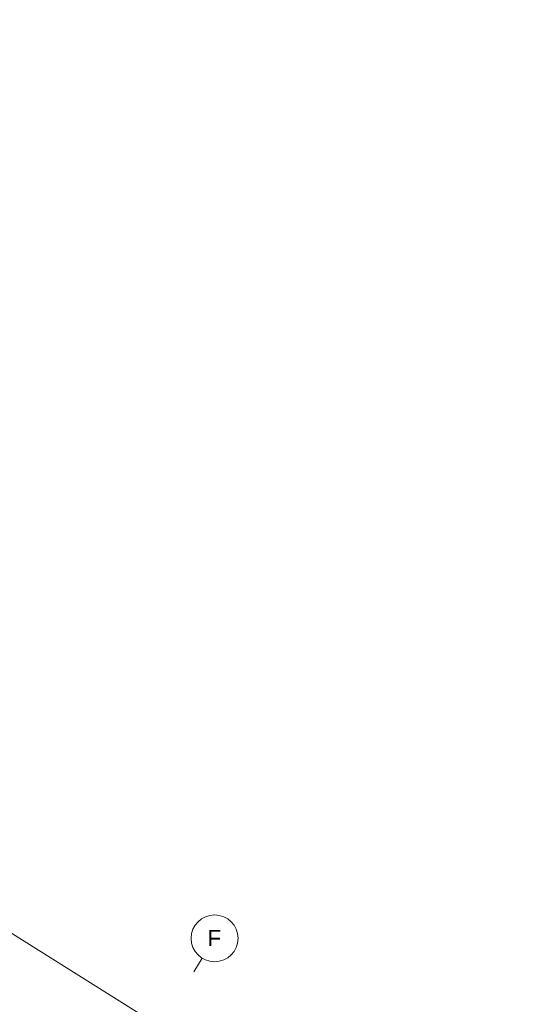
# Model space of a CAD drawing. Header units: inches. Extents: x 16 to 173, y 15 to 159.
# Tile 43 of 43: x 147 to 173, y 111 to 159. Entities that reach past the tile are written whole.
import ezdxf

# ---------------------------------------------------------------- set-up
doc = ezdxf.new("R2010")
doc.units = ezdxf.units.IN
doc.header["$MEASUREMENT"] = 0
doc.linetypes.add('Grid Line', pattern=[22.225, 12.7, -3.175, 3.175, -3.175])
for name, color, linetype, lineweight in [('A-FLOR', 192, 'Continuous', 13), ('S-GRID', 1, 'Continuous', 9), ('S-GRID-IDEN', 1, 'Continuous', 9)]:
    doc.layers.add(name, color=color, linetype=linetype, lineweight=lineweight)
doc.styles.add('Arial_1', font='arial.ttf', dxfattribs={"height": 600})

# ---------------------------------------------------------------- blocks, each defined once
blk = doc.blocks.new('Grid - M_Grid Head - Circle-11506-_منفی')
at = {"layer": 'S-GRID-IDEN'}
blk.add_circle((0, 0), 6.5, dxfattribs=at)

msp = doc.modelspace()

# ---------------------------------------------------------------- linework, layer by layer
at = {"layer": 'A-FLOR'}
msp.add_line((172.881, 98.214), (75.444, 159.099), dxfattribs=at)
at = {"layer": 'S-GRID', "linetype": 'Grid Line'}
msp.add_line((100.468, 23.613), (156.406, 113.133), dxfattribs=at)

# ---------------------------------------------------------------- block references
at = {"layer": 'S-GRID-IDEN', "xscale": 0.1767626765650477, "yscale": 0.1767626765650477, "zscale": 0.1767626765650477, "rotation": 327.9999999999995}
msp.add_blockref('Grid - M_Grid Head - Circle-11506-_منفی', (157.015, 114.108), dxfattribs=at)

# ---------------------------------------------------------------- next in the draw order: texts
at = {"layer": 'S-GRID-IDEN', "insert": (156.662, 114.52), "char_height": 0.795, "width": 0.83608, "attachment_point": 1, "style": 'Arial_1', "bg_fill": 3, "box_fill_scale": 1.25, "bg_fill_color": 256, "bg_fill_true_color": 13158600, "bg_fill_transparency": 0}
msp.add_mtext('F', dxfattribs=at)

doc.saveas('drawing.dxf')
